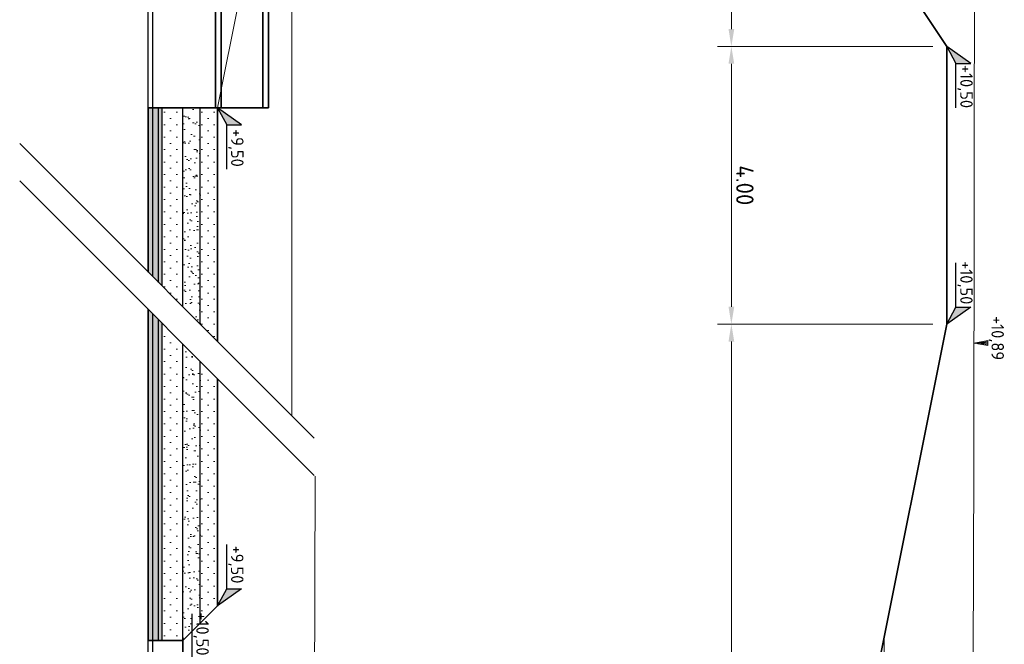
# Model space of a CAD drawing. Header units: metres. Extents: x 232680 to 233262, y 554200 to 554550.
# Tile 93 of 254: x 232722 to 232737, y 554462 to 554471. Entities that reach past the tile are written whole.
import ezdxf
from ezdxf.enums import TextEntityAlignment as Align

# ---------------------------------------------------------------- set-up
doc = ezdxf.new("R2010")
doc.units = ezdxf.units.M
doc.linetypes.add('NLCS-HIDDEN', pattern=[4, 2, -2])
doc.linetypes.add('XX-AFBREEK', pattern=[7, 4, -1, 1, -1])
doc.layers.get('Defpoints').update_dxf_attribs({"color": 241})
for name, color, linetype, lineweight in [('B-WE-GW-MAAIVELD-G', 252, 'GW-MAAIVELD', 18), ('B-WE-GW-MAAIVELD-GD', 252, 'Continuous', 18), ('N-WE-GW-GROND_GRIND-AD', 252, 'Continuous', 9), ('N-WE-GW-GROND_ZAND_DRAINEERZAND-A', 7, 'Continuous', 18), ('N-WE-GW-MAAIVELD-025-GD', 7, 'Continuous', 25), ('N-WE-GW-MAAIVELD-035-GD', 7, 'Continuous', 35), ('N-WE-GW-MAAIVELD-GH', 7, 'NLCS-HIDDEN', 13), ('N-WE-GW-WATERGANG_WATERLIJN-GD', 150, 'AL-WATERLIJN', 18), ('N-WE-RI-DRAINAGE_DRAIN_PP_65-GD', 74, 'Continuous', 25), ('N-WE-VH-VERHARDING_FUNDERING_ZAND-AD', 252, 'Continuous', 18), ('N-WE-WH-DUIKER_BETON-GD', 150, 'Continuous', 35), ('X-XX-AL-AFBREEKLIJN-G', 7, 'XX-AFBREEK', 13), ('X-XX-AL-HOOGTELABEL-S', 7, 'Continuous', 25), ('X-XX-AL-NAP-M', 7, 'Continuous', 18)]:
    doc.layers.add(name, color=color, linetype=linetype, lineweight=lineweight)
doc.styles.add('NLCS-ISO', font='NLCS-ISO.ttf')
doc.styles.add('NLCS-ISO-ANNOTATIEF-T25', font='NLCS-ISO.ttf', dxfattribs={"height": 2.5})
doc.linetypes.add('AL-WATERLIJN', pattern='A,20,[32,NLCS.shx,S=1.5,R=0,X=0,Y=0],20', length=40)
doc.linetypes.add('GW-MAAIVELD', pattern='A,12,[40,NLCS.SHX,S=1,R=0,X=0,Y=-0.5],12', length=24)
doc.dimstyles.new('NLCS-ANNOTATIEF-T25-PIJL', dxfattribs={"dimtxt": 2.5, "dimasz": 2.5, "dimexe": 2, "dimexo": 2, "dimgap": 0.7, "dimtad": 1, "dimzin": 0, "dimdsep": 46, "dimtxsty": 'NLCS-ISO-ANNOTATIEF-T25', "dimcen": 0, "dimdle": 2, "dimclrd": 256, "dimclre": 256, "dimclrt": 256, "dimazin": 0, "dimtfac": 1, "dimtofl": 0, "dimtmove": 1, "dimatfit": 0, "dimfxl": 2, "dimtfillclr": 254, "dimtolj": 1, "dimtzin": 0, "dimlwd": 13, "dimlwe": 9, "dimarcsym": 0})
pattern_1 = [(45, (234414.37083, 552940.616), (-0.089802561, 0.089802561), [0, -0.127])]

# ---------------------------------------------------------------- blocks, each defined once
blk = doc.blocks.new('SAL-HOOGTELABEL_01-SO')
for p, q in [((-2.46, 1.31), (-2.46, 3.44)), ((-2.46, 3.44), (0, 0)), ((-2.46, 1.31), (-8.84, 1.31)), ((0, 0), (-2.46, 1.31))]:
    blk.add_line(p, q)
blk.add_solid([(-2.46, 3.44), (-2.46, 1.31), (0, 0)])
at = {"style": 'NLCS-ISO'}
blk.add_attdef('...', text='', height=1.8, dxfattribs=at).set_placement((-5.96, 2.61), align=Align.MIDDLE)
blk = doc.blocks.new('SAL-HOOGTELABEL_02-SO')
for p, q in [((2.46, 3.44), (0, 0)), ((2.46, 1.31), (2.46, 3.44)), ((0, 0), (2.46, 1.31)), ((8.84, 1.31), (2.46, 1.31))]:
    blk.add_line(p, q)
blk.add_solid([(2.46, 3.44), (0, 0), (2.46, 1.31)])
at = {"style": 'NLCS-ISO'}
blk.add_attdef('...', text='', height=1.8, dxfattribs=at).set_placement((5.77, 2.62), align=Align.MIDDLE)
blk = doc.blocks.new('Blok - Peilmaat randverharding')
at = {"color": 0}
for p, q in [((-0.6, 3.5), (0.6, 3.5)), ((0, 0), (-0.6, 3.5)), ((-0.4, 3.5), (0.4, 3.5)), ((0, 0.7), (-0.4, 3.5)), ((-0.2, 3.5), (0.2, 3.5)), ((0, 1.75), (-0.2, 3.5)), ((0.6, 3.5), (0, 0)), ((0.4, 3.5), (0, 0.7)), ((0.2, 3.5), (0, 1.75))]:
    blk.add_line(p, q, dxfattribs=at)
blk = doc.blocks.new('*D120')
at = {"layer": 'Defpoints', "color": 0, "transparency": 16777216}
for p in [(232734.734, 554472.401), (232732.631, 554470.901), (232735.734, 554470.901)]:
    blk.add_point(p, dxfattribs=at)
at = {"layer": 'X-XX-AL-NAP-M', "linetype": 'Continuous', "lineweight": 9, "transparency": 16777216}
for p, q in [((232734.534, 554472.401), (232732.431, 554472.401)), ((232735.534, 554470.901), (232732.431, 554470.901))]:
    blk.add_line(p, q, dxfattribs=at)
at = {"layer": 'X-XX-AL-NAP-M', "linetype": 'Continuous', "lineweight": 13, "transparency": 16777216}
blk.add_line((232732.631, 554472.151), (232732.631, 554471.151), dxfattribs=at)
at = {"layer": 'X-XX-AL-NAP-M', "transparency": 16777216}
for points in [[(232732.59, 554472.151), (232732.673, 554472.151), (232732.631, 554472.401)], [(232732.59, 554471.151), (232732.673, 554471.151), (232732.631, 554470.901)]]:
    blk.add_solid(points, dxfattribs=at)
at = {"layer": 'X-XX-AL-NAP-M', "transparency": 16777216, "insert": (232732.826, 554471.651), "char_height": 0.25, "attachment_point": 5, "rotation": 270, "style": 'NLCS-ISO-ANNOTATIEF-T25'}
blk.add_mtext('\\A1;1.50', dxfattribs=at)
blk = doc.blocks.new('*D121')
at = {"layer": 'Defpoints', "color": 0, "transparency": 16777216}
for p in [(232735.734, 554470.901), (232732.631, 554466.901), (232735.734, 554466.901)]:
    blk.add_point(p, dxfattribs=at)
at = {"layer": 'X-XX-AL-NAP-M', "linetype": 'Continuous', "lineweight": 9, "transparency": 16777216}
for p, q in [((232735.534, 554470.901), (232732.431, 554470.901)), ((232735.534, 554466.901), (232732.431, 554466.901))]:
    blk.add_line(p, q, dxfattribs=at)
at = {"layer": 'X-XX-AL-NAP-M', "linetype": 'Continuous', "lineweight": 13, "transparency": 16777216}
blk.add_line((232732.631, 554470.651), (232732.631, 554467.151), dxfattribs=at)
at = {"layer": 'X-XX-AL-NAP-M', "transparency": 16777216}
for points in [[(232732.59, 554470.651), (232732.673, 554470.651), (232732.631, 554470.901)], [(232732.59, 554467.151), (232732.673, 554467.151), (232732.631, 554466.901)]]:
    blk.add_solid(points, dxfattribs=at)
at = {"layer": 'X-XX-AL-NAP-M', "transparency": 16777216, "insert": (232732.826, 554468.901), "char_height": 0.25, "attachment_point": 5, "rotation": 270, "style": 'NLCS-ISO-ANNOTATIEF-T25'}
blk.add_mtext('\\A1;4.00', dxfattribs=at)
blk = doc.blocks.new('*D122')
at = {"layer": 'Defpoints', "color": 0, "transparency": 16777216}
for p in [(232735.734, 554466.901), (232732.631, 554456.397), (232733.633, 554456.397)]:
    blk.add_point(p, dxfattribs=at)
at = {"layer": 'X-XX-AL-NAP-M', "linetype": 'Continuous', "lineweight": 9, "transparency": 16777216}
for p, q in [((232735.534, 554466.901), (232732.431, 554466.901)), ((232733.433, 554456.397), (232732.431, 554456.397))]:
    blk.add_line(p, q, dxfattribs=at)
at = {"layer": 'X-XX-AL-NAP-M', "linetype": 'Continuous', "lineweight": 13, "transparency": 16777216}
blk.add_line((232732.631, 554466.651), (232732.631, 554456.647), dxfattribs=at)
at = {"layer": 'X-XX-AL-NAP-M', "transparency": 16777216}
for points in [[(232732.59, 554466.651), (232732.673, 554466.651), (232732.631, 554466.901)], [(232732.59, 554456.647), (232732.673, 554456.647), (232732.631, 554456.397)]]:
    blk.add_solid(points, dxfattribs=at)
at = {"layer": 'X-XX-AL-NAP-M', "transparency": 16777216, "insert": (232732.826, 554461.649), "char_height": 0.25, "attachment_point": 5, "rotation": 270, "style": 'NLCS-ISO-ANNOTATIEF-T25'}
blk.add_mtext('\\A1;10.50', dxfattribs=at)

msp = doc.modelspace()

# ---------------------------------------------------------------- hatches: boundary and pattern name
at = {"layer": 'N-WE-GW-GROND_GRIND-AD'}
h = msp.add_hatch(dxfattribs=at)
h.set_pattern_fill('AGW-GROND_GRIND', color=256, scale=0.5, pattern_type=2)
h.set_pattern_definition([(0, (232724.509, 554467.35837), (0.5, 0.5), [0.025, -0.15, 0.025, -0.3]), (0, (232724.759, 554467.38337), (0.5, 0.5), [0.025, -0.475]), (0, (232724.484, 554467.43337), (0.5, 0.5), [0.05, -0.45]), (0, (232724.634, 554467.45837), (0.5, 0.5), [0.025, -0.475]), (0, (232724.409, 554467.48337), (0.5, 0.5), [0.025, -0.475]), (0, (232724.609, 554467.53337), (0.5, 0.5), [0.05, -0.45]), (0, (232724.434, 554467.55837), (0.5, 0.5), [0.05, -0.175, 0.025, -0.25]), (0, (232724.434, 554467.60837), (0.5, 0.5), [0.05, -0.275, 0.05, -0.125]), (0, (232724.584, 554467.63337), (0.5, 0.5), [0.025, -0.475]), (0, (232724.584, 554467.70837), (0.5, 0.5), [0.025, -0.475]), (0, (232724.309, 554467.73337), (0.5, 0.5), [0.025, -0.475]), (0, (232724.434, 554467.75837), (0.5, 0.5), [0.025, -0.175, 0.05, -0.25]), (90, (232724.359, 554467.43337), (-0.5, 0.5), [0.025, -0.225, 0.025, -0.225]), (90, (232724.384, 554467.50837), (-0.5, 0.5), [0.025, -0.475]), (90, (232724.409, 554467.78337), (-0.5, 0.5), [0.025, -0.475]), (90, (232724.434, 554467.60837), (-0.5, 0.5), [0.05, -0.45]), (90, (232724.459, 554467.38337), (-0.5, 0.5), [0.025, -0.475]), (90, (232724.484, 554467.78337), (-0.5, 0.5), [0.025, -0.475]), (90, (232724.509, 554467.63337), (-0.5, 0.5), [0.025, -0.475]), (90, (232724.584, 554467.48337), (-0.5, 0.5), [0.025, -0.475]), (90, (232724.609, 554467.78337), (-0.5, 0.5), [0.025, -0.475]), (90, (232724.634, 554467.65837), (-0.5, 0.5), [0.025, -0.475]), (90, (232724.659, 554467.55837), (-0.5, 0.5), [0.05, -0.45]), (90, (232724.684, 554467.48337), (-0.5, 0.5), [0.025, -0.475]), (90, (232724.709, 554467.58337), (-0.5, 0.5), [0.025, -0.475]), (90, (232724.734, 554467.30837), (-0.5, 0.5), [0.025, -0.3, 0.05, -0.125]), (45, (232724.309, 554467.60837), (0, 0.5), [0.03535, -0.176775, 0.03535, -0.247485, 0.03535, -0.176797]), (45, (232724.459, 554467.40837), (0, 0.5), [0.03535, -0.247485, 0.03535, -0.0707, 0.03535, -0.282872]), (45, (232724.334, 554467.40837), (0, 0.5), [0.035355, -0.45962, 0.07071, -0.141421]), (45, (232724.484, 554467.50837), (0, 0.5), [0.035355, -0.141421, 0.035355, -0.494975]), (45, (232724.484, 554467.60837), (0, 0.5), [0.035355, -0.67175]), (45, (232724.584, 554467.50837), (0, 0.5), [0.035355, -0.67175]), (45, (232724.684, 554467.55837), (0, 0.5), [0.035355, -0.67175]), (45, (232724.609, 554467.30837), (0, 0.5), [0.035355, -0.67175]), (135, (232724.484, 554467.30837), (-0.5, 0), [0.035355, -0.67175]), (135, (232724.734, 554467.33337), (-0.5, 0), [0.035355, -0.494975, 0.035355, -0.141421]), (135, (232724.584, 554467.63337), (-0.5, 0), [0.035355, -0.67175]), (135, (232724.434, 554467.75837), (-0.5, 0), [0.035355, -0.67175]), (135, (232724.759, 554467.38337), (-0.5, 0), [0.035355, -0.67175]), (135, (232724.559, 554467.40837), (-0.5, 0), [0.035355, -0.67175]), (135, (232724.509, 554467.65837), (-0.5, 0), [0.035355, -0.67175]), (135, (232724.759, 554467.60837), (-0.5, 0), [0.035355, -0.67175]), (135, (232724.684, 554467.50837), (-0.5, 0), [0.035355, -0.67175]), (135, (232724.509, 554467.53337), (-0.5, 0), [0.035355, -0.67175]), (135, (232724.409, 554467.48337), (-0.5, 0), [0.035355, -0.353553, 0.035355, -0.282843]), (135, (232724.709, 554467.60837), (-0.5, 0), [0.035355, -0.07071, 0.035355, -0.565686]), (26.565, (232724.63398, 554467.33337), (0.5, 2e-10), [0.0559, -0.2795, 0.0559, -0.726734]), (26.565, (232724.75898, 554467.45837), (0.5, 2e-10), [0.0559, -0.5031, 0.0559, -0.503134]), (26.565, (232724.78398, 554467.38337), (0.5, 2e-10), [0.0559, -1.062132]), (26.565, (232724.38398, 554467.53337), (0.5, 2e-10), [0.0559, -1.062132]), (26.565, (232724.43398, 554467.65837), (0.5, 2e-10), [0.0559, -1.062132]), (26.565, (232724.40898, 554467.30837), (0.5, 2e-10), [0.0559, -1.062132]), (63.435, (232724.55898, 554467.65837), (3e-11, 0.5), [0.0559, -1.062132]), (63.435, (232724.53398, 554467.35837), (3e-11, 0.5), [0.0559, -1.062132]), (63.435, (232724.73398, 554467.40837), (3e-11, 0.5), [0.0559, -1.062132]), (63.435, (232724.33398, 554467.63337), (3e-11, 0.5), [0.0559, -1.062132]), (153.435, (232724.63398, 554467.45837), (-0.5, 3e-11), [0.0559, -1.062132]), (153.435, (232724.50898, 554467.35837), (-0.5, 3e-11), [0.0559, -1.062132]), (153.435, (232724.35898, 554467.45837), (-0.5, 3e-11), [0.0559, -1.062132])])
h.paths.add_polyline_path([(232724.234, 554467.652), (232724.384, 554467.502), (232724.384, 554470.017), (232724.234, 554470.017)])
h.paths.add_polyline_path([(232724.384, 554466.964), (232724.234, 554467.114), (232724.234, 554462.343), (232724.384, 554462.343)])
h = msp.add_hatch(dxfattribs=at)
h.set_pattern_fill('AGW-GROND_GRIND', color=256, scale=0.25, pattern_type=2)
h.set_pattern_definition([(0, (232724.48398, 554466.98929), (0.25, 0.25), [0.0125, -0.075, 0.0125, -0.15]), (0, (232724.60898, 554467.00179), (0.25, 0.25), [0.0125, -0.2375]), (0, (232724.47148, 554467.02679), (0.25, 0.25), [0.025, -0.225]), (0, (232724.54648, 554467.03929), (0.25, 0.25), [0.0125, -0.2375]), (0, (232724.43398, 554467.05179), (0.25, 0.25), [0.0125, -0.2375]), (0, (232724.53398, 554467.07679), (0.25, 0.25), [0.025, -0.225]), (0, (232724.44648, 554467.08929), (0.25, 0.25), [0.025, -0.0875, 0.0125, -0.125]), (0, (232724.44648, 554467.11429), (0.25, 0.25), [0.025, -0.1375, 0.025, -0.0625]), (0, (232724.52148, 554467.12679), (0.25, 0.25), [0.0125, -0.2375]), (0, (232724.52148, 554467.16429), (0.25, 0.25), [0.0125, -0.2375]), (0, (232724.38398, 554467.17679), (0.25, 0.25), [0.0125, -0.2375]), (0, (232724.44648, 554467.18929), (0.25, 0.25), [0.0125, -0.0875, 0.025, -0.125]), (90, (232724.40898, 554467.02679), (-0.25, 0.25), [0.0125, -0.1125, 0.0125, -0.1125]), (90, (232724.42148, 554467.06429), (-0.25, 0.25), [0.0125, -0.2375]), (90, (232724.43398, 554467.20179), (-0.25, 0.25), [0.0125, -0.2375]), (90, (232724.44648, 554467.11429), (-0.25, 0.25), [0.025, -0.225]), (90, (232724.45898, 554467.00179), (-0.25, 0.25), [0.0125, -0.2375]), (90, (232724.47148, 554467.20179), (-0.25, 0.25), [0.0125, -0.2375]), (90, (232724.48398, 554467.12679), (-0.25, 0.25), [0.0125, -0.2375]), (90, (232724.52148, 554467.05179), (-0.25, 0.25), [0.0125, -0.2375]), (90, (232724.53398, 554467.20179), (-0.25, 0.25), [0.0125, -0.2375]), (90, (232724.54648, 554467.13929), (-0.25, 0.25), [0.0125, -0.2375]), (90, (232724.55898, 554467.08929), (-0.25, 0.25), [0.025, -0.225]), (90, (232724.57148, 554467.05179), (-0.25, 0.25), [0.0125, -0.2375]), (90, (232724.58398, 554467.10179), (-0.25, 0.25), [0.0125, -0.2375]), (90, (232724.59648, 554466.96429), (-0.25, 0.25), [0.0125, -0.15, 0.025, -0.0625]), (45, (232724.38398, 554467.11429), (0, 0.25), [0.017675, -0.0883875, 0.017675, -0.1237425, 0.017675, -0.0883984]), (45, (232724.45898, 554467.01429), (0, 0.25), [0.017675, -0.1237425, 0.017675, -0.03535, 0.017675, -0.141436]), (45, (232724.39648, 554467.01429), (0, 0.25), [0.0176777, -0.22981, 0.035355, -0.070711]), (45, (232724.47148, 554467.06429), (0, 0.25), [0.0176777, -0.0707107, 0.0176777, -0.2474874]), (45, (232724.47148, 554467.11429), (0, 0.25), [0.017678, -0.335876]), (45, (232724.52148, 554467.06429), (0, 0.25), [0.017678, -0.335876]), (45, (232724.57148, 554467.08929), (0, 0.25), [0.017678, -0.335876]), (45, (232724.53398, 554466.96429), (0, 0.25), [0.017678, -0.335876]), (135, (232724.47148, 554466.96429), (-0.25, 0), [0.017678, -0.335876]), (135, (232724.59648, 554466.97679), (-0.25, 0), [0.0176776, -0.2474874, 0.0176776, -0.070711]), (135, (232724.52148, 554467.12679), (-0.25, 0), [0.017678, -0.335876]), (135, (232724.44648, 554467.18929), (-0.25, 0), [0.017678, -0.335876]), (135, (232724.60898, 554467.00179), (-0.25, 0), [0.017678, -0.335876]), (135, (232724.50898, 554467.01429), (-0.25, 0), [0.017678, -0.335876]), (135, (232724.48398, 554467.13929), (-0.25, 0), [0.017678, -0.335876]), (135, (232724.60898, 554467.11429), (-0.25, 0), [0.017678, -0.335876]), (135, (232724.57148, 554467.06429), (-0.25, 0), [0.017678, -0.335876]), (135, (232724.48398, 554467.07679), (-0.25, 0), [0.017678, -0.335876]), (135, (232724.43398, 554467.05179), (-0.25, 0), [0.0176775, -0.176777, 0.0176775, -0.141422]), (135, (232724.58398, 554467.11429), (-0.25, 0), [0.0176776, -0.0353553, 0.0176776, -0.282843]), (26.565, (232724.54648, 554466.97679), (0.25, 1e-10), [0.02795, -0.13975, 0.02795, -0.363367]), (26.565, (232724.60898, 554467.03929), (0.25, 1e-10), [0.02795, -0.25155, 0.02795, -0.251567]), (26.565, (232724.62148, 554467.00179), (0.25, 1e-10), [0.027951, -0.531066]), (26.565, (232724.42148, 554467.07679), (0.25, 1e-10), [0.027951, -0.531066]), (26.565, (232724.44648, 554467.13929), (0.25, 1e-10), [0.027951, -0.531066]), (26.565, (232724.43398, 554466.96429), (0.25, 1e-10), [0.027951, -0.531066]), (63.435, (232724.50898, 554467.13929), (1e-11, 0.25), [0.027951, -0.531066]), (63.435, (232724.49648, 554466.98929), (1e-11, 0.25), [0.027951, -0.531066]), (63.435, (232724.59648, 554467.01429), (1e-11, 0.25), [0.027951, -0.531066]), (63.435, (232724.39648, 554467.12679), (1e-11, 0.25), [0.027951, -0.531066]), (153.435, (232724.54648, 554467.03929), (-0.25, 1e-11), [0.027951, -0.531066]), (153.435, (232724.48398, 554466.98929), (-0.25, 1e-11), [0.027951, -0.531066]), (153.435, (232724.40898, 554467.03929), (-0.25, 1e-11), [0.027951, -0.531066])])
h.paths.add_polyline_path([(232724.384, 554467.502), (232724.434, 554467.452), (232724.434, 554470.017), (232724.384, 554470.017)])
h.paths.add_polyline_path([(232724.434, 554466.914), (232724.384, 554466.964), (232724.384, 554462.343), (232724.434, 554462.343)])
at = {"layer": 'N-WE-GW-GROND_ZAND_DRAINEERZAND-A'}
h = msp.add_hatch(dxfattribs=at)
h.set_pattern_fill('AGW-GROND_ZAND_DRAINZAND', color=256, pattern_type=2)
h.set_pattern_definition(pattern_1)
h.paths.add_polyline_path([(232724.434, 554467.452), (232724.734, 554467.152), (232724.734, 554470.017), (232724.434, 554470.017)])
h.paths.add_polyline_path([(232724.734, 554466.614), (232724.434, 554466.914), (232724.434, 554462.343), (232724.734, 554462.343)])
h = msp.add_hatch(dxfattribs=at)
h.set_pattern_fill('AGW-GROND_ZAND_DRAINZAND', color=256, pattern_type=2)
h.set_pattern_definition(pattern_1)
h.paths.add_polyline_path([(232724.984, 554466.902), (232725.234, 554466.652), (232725.234, 554470.017), (232724.984, 554470.017)])
h.paths.add_polyline_path([(232725.234, 554466.114), (232724.984, 554466.364), (232724.984, 554462.593), (232725.234, 554462.843)])
at = {"layer": 'N-WE-VH-VERHARDING_FUNDERING_ZAND-AD'}
h = msp.add_hatch(dxfattribs=at)
h.set_pattern_fill('AVH-FUNDERING_ZAND', color=256, pattern_type=2)
h.set_pattern_definition([(37.5, (-5.34782, -0.17816), (-0.00629933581, 0.1926823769), [0, -0.152, 0, -0.17, 0, -0.1625]), (7.5, (-5.34782, -0.17816), (0.17697767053, 0.28221460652), [0, -0.082, 0, -0.137, 0, -0.0525]), (327.5, (-5.47082, -0.17816), (0.311414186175, 0.000565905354), [0, -0.05, 0, -0.18, 0, -0.235]), (317.5, (-5.47082, -0.17816), (0.30061266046, 0.08776755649), [0, -0.025, 0, -0.118, 0, -0.135])])
h.paths.add_polyline_path([(232724.984, 554466.364), (232724.734, 554466.614), (232724.734, 554462.343), (232724.984, 554462.593)])
h.paths.add_polyline_path([(232724.734, 554467.152), (232724.984, 554466.902), (232724.984, 554470.017), (232724.734, 554470.017)])

# ---------------------------------------------------------------- linework, layer by layer
at = {"layer": 'B-WE-GW-MAAIVELD-G', "flags": 128}
for points in [[(232726.304, 554476.821), (232726.304, 554465.582)], [(232736.138, 554475.769), (232736.13, 554472.585), (232736.123, 554464.876), (232736.082, 554453.643)], [(232726.638, 554464.711), (232726.63, 554461.528), (232726.623, 554453.818), (232726.582, 554442.585)]]:
    msp.add_lwpolyline(points, dxfattribs=at)
at = {"layer": 'N-WE-GW-MAAIVELD-025-GD', "flags": 128}
for points in [[(232724.384, 554467.502), (232724.384, 554470.017)], [(232724.434, 554467.452), (232724.434, 554470.017)], [(232724.734, 554467.152), (232724.734, 554470.017)], [(232724.984, 554466.902), (232724.984, 554470.017)], [(232724.384, 554462.343), (232724.384, 554466.964)], [(232724.434, 554462.343), (232724.434, 554466.914)], [(232724.734, 554462.343), (232724.734, 554466.614)], [(232724.984, 554462.593), (232724.984, 554466.364)]]:
    msp.add_lwpolyline(points, dxfattribs=at)
at = {"layer": 'N-WE-GW-MAAIVELD-035-GD'}
for points in [[(232733.734, 554478.172), (232733.734, 554473.401), (232734.234, 554473.401), (232734.234, 554473.206), (232734.234, 554472.901), (232734.734, 554472.401), (232735.734, 554470.901), (232735.734, 554466.901), (232733.633, 554456.397), (232733.633, 554453.643)], [(232725.234, 554470.017), (232724.234, 554470.017), (232724.234, 554467.652)], [(232725.234, 554466.652), (232725.234, 554470.017)], [(232724.234, 554467.114), (232724.234, 554462.343), (232724.734, 554462.343), (232724.734, 554462.148), (232724.734, 554461.843), (232725.234, 554461.343), (232725.253, 554461.314)], [(232724.734, 554462.343), (232725.234, 554462.843), (232725.234, 554466.114)]]:
    msp.add_lwpolyline(points, dxfattribs=at)
at = {"layer": 'N-WE-GW-MAAIVELD-GH'}
msp.add_lwpolyline([(232725.234, 554470.017), (232725.964, 554473.667)], dxfattribs=at)
at = {"layer": 'N-WE-GW-WATERGANG_WATERLIJN-GD', "lineweight": 18, "ltscale": 0.33, "flags": 128}
msp.add_lwpolyline([(232734.833, 554462.397), (232734.833, 554453.643)], dxfattribs=at)
at = {"layer": 'N-WE-RI-DRAINAGE_DRAIN_PP_65-GD', "flags": 128}
for points in [[(232724.234, 554467.652), (232724.234, 554475.716)], [(232724.299, 554467.587), (232724.299, 554475.716)], [(232724.234, 554459.648), (232724.234, 554467.114)], [(232724.299, 554459.648), (232724.299, 554467.049)]]:
    msp.add_lwpolyline(points, dxfattribs=at)
at = {"layer": 'N-WE-WH-DUIKER_BETON-GD', "flags": 128}
for points in [[(232725.964, 554476.921), (232725.964, 554470.017), (232725.204, 554470.017), (232725.204, 554476.921)], [(232725.284, 554470.017), (232725.284, 554476.921)], [(232725.884, 554470.017), (232725.884, 554476.921)]]:
    msp.add_lwpolyline(points, dxfattribs=at)
at = {"layer": 'X-XX-AL-AFBREEKLIJN-G', "ltscale": 1.5, "flags": 128}
for points in [[(232722.383, 554469.503), (232727.383, 554464.503)], [(232722.383, 554468.965), (232727.383, 554463.965)]]:
    msp.add_lwpolyline(points, dxfattribs=at)

# ---------------------------------------------------------------- block references
at = {"layer": 'B-WE-GW-MAAIVELD-GD', "xscale": 0.05714285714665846, "yscale": 0.05714285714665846, "zscale": 0.05714285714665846, "rotation": 270}
msp.add_blockref('Blok - Peilmaat randverharding', (232736.124, 554466.629), dxfattribs=at)
at = {"layer": 'X-XX-AL-HOOGTELABEL-S', "xscale": 0.1, "yscale": 0.1, "zscale": 0.1, "rotation": 270}
for name, p, values in [('SAL-HOOGTELABEL_02-SO', (232735.734, 554470.901), {'...': '+10,50'}), ('SAL-HOOGTELABEL_02-SO', (232725.234, 554470.017), {'...': '+9,50'}), ('SAL-HOOGTELABEL_01-SO', (232735.734, 554466.901), {'...': '+10,50'}), ('SAL-HOOGTELABEL_01-SO', (232725.234, 554462.843), {'...': '+9,50'}), ('SAL-HOOGTELABEL_01-SO', (232724.734, 554461.843), {'...': '+10,50'})]:
    msp.add_blockref(name, p, dxfattribs=at).add_auto_attribs(values)

# ---------------------------------------------------------------- texts
at = {"layer": 'B-WE-GW-MAAIVELD-GD', "style": 'NLCS-ISO'}
msp.add_text('+10,89', height=0.18, rotation=270, dxfattribs=at).set_placement((232736.322, 554466.7), align=Align.BOTTOM_CENTER)

# ---------------------------------------------------------------- dimensions: what is measured, and where the dimension line sits
at = {"layer": 'X-XX-AL-NAP-M'}
for base, p1, p2, picture, middle in [((232732.631, 554470.901), (232734.734, 554472.401), (232735.734, 554470.901), '*D120', (232732.826, 554471.651)), ((232732.631, 554466.901), (232735.734, 554470.901), (232735.734, 554466.901), '*D121', (232732.826, 554468.901)), ((232732.631, 554456.397), (232735.734, 554466.901), (232733.633, 554456.397), '*D122', (232732.826, 554461.649))]:
    dim = msp.add_linear_dim(base=base, p1=p1, p2=p2, angle=270, dimstyle='NLCS-ANNOTATIEF-T25-PIJL', override={"dimtad": 4, "dimrnd": 0.05}, dxfattribs=at)
    dim.commit()
    dim.dimension.update_dxf_attribs({"geometry": picture, "text_midpoint": middle})

doc.saveas('drawing.dxf')
